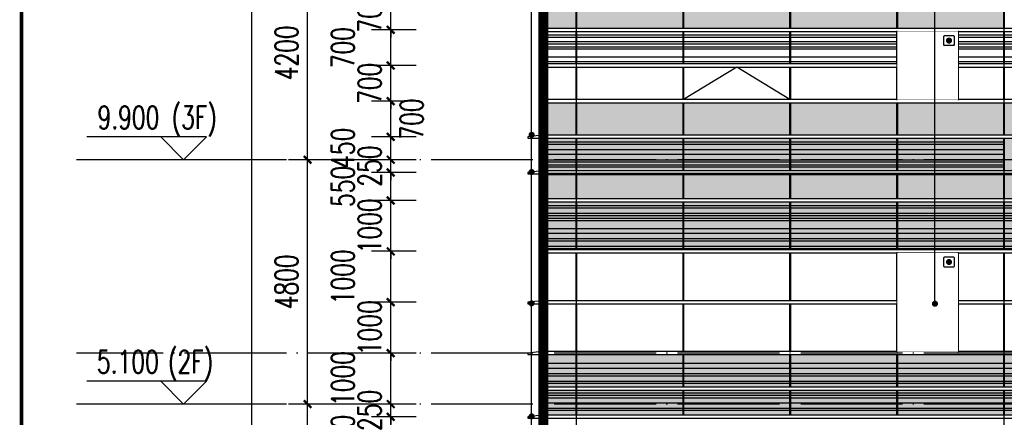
# Model space of a CAD drawing. Header units: millimetres. Extents: x 708158 to 1984082, y -168213 to -53.
# Tile 67 of 220: x 838020 to 857358, y -81118 to -73306. Entities that reach past the tile are written whole.
import ezdxf

# ---------------------------------------------------------------- set-up
doc = ezdxf.new("R2010")
doc.units = ezdxf.units.MM
doc.header["$LTSCALE"] = 1000
doc.set_wipeout_variables(frame=1)
doc.linetypes.add('DOTE', pattern=[2.42, 2, -0.2, 0.02, -0.2])
doc.layers.get('0').update_dxf_attribs({"color": 8})
for name, color, linetype in [('A-AXIS', 1, 'DOTE'), ('A-看线', 63, 'Continuous'), ('DIM_ELEV', 3, 'Continuous'), ('DIM_LEAD', 3, 'Continuous'), ('DOTE', 1, 'DOTE'), ('PUB_DIM', 3, 'Continuous'), ('PUB_TEXT', 7, 'Continuous'), ('WINDOW', 4, 'Continuous'), ('立面加粗', 5, 'Continuous'), ('立面填充线2 穿孔板', 105, 'Continuous'), ('立面窗户线', 21, 'Continuous')]:
    doc.layers.add(name, color=color, linetype=linetype)
doc.layers.add('E-百叶', color=8, linetype='Continuous', lineweight=35)
doc.layers.add('图框', color=4, linetype='Continuous', lineweight=35)
doc.styles.add('_TCH_DIM', font='SIMPLEX', dxfattribs={"bigfont": 'GBCBIG'})
doc.styles.add('_TCH_DIM_T3', font='SIMPLEX', dxfattribs={"width": 0.705882, "bigfont": 'GBCBIG'})
doc.dimstyles.new('_TCH_ARCH&&150', dxfattribs={"dimtxt": 446.25, "dimasz": 150, "dimexe": 375, "dimexo": 450, "dimgap": 189.375, "dimtad": 1, "dimdec": 0, "dimzin": 0, "dimdsep": 46, "dimtxsty": '_TCH_DIM_T3', "dimblk": 'ARCHTICK', "dimcen": 0.09, "dimclrt": 7, "dimazin": 2, "dimtfac": 1, "dimtdec": 0, "dimtix": 1, "dimtmove": 2, "dimatfit": 3, "dimfxl": 1, "dimtolj": 1, "dimtzin": 0, "dimarcsym": 0})

# ---------------------------------------------------------------- blocks, each defined once
blk = doc.blocks.new('A$C24AE1B25')
at = {"layer": '立面窗户线'}
blk.add_lwpolyline([(46850, 30), (0, 30), (-30, 30), (-300, 0), (-300, -30), (0, -30), (46850, -30)], dxfattribs=at)
blk = doc.blocks.new('A$C16C20297')
at = {"layer": 'A-看线'}
for points in [[(10, -170), (650, -170), (650, -270), (10, -270)], [(10, -370), (650, -370), (650, -420), (10, -420)], [(10, -520), (650, -520), (650, -570), (10, -570)], [(10, -750), (650, -750), (650, -800), (10, -800)], [(10, -850), (650, -850), (650, -950), (10, -950)], [(10, -1050), (650, -1050), (650, -1100), (10, -1100)]]:
    blk.add_lwpolyline(points, close=True, dxfattribs=at)
at = {"layer": 'WINDOW'}
for points in [[(0, 0), (10, 0), (10, -640), (0, -640)], [(650, 0), (660, 0), (660, -640), (650, -640)], [(0, -700), (10, -700), (10, -1190), (0, -1190)], [(650, -700), (660, -700), (660, -1190), (650, -1190)]]:
    blk.add_lwpolyline(points, close=True, dxfattribs=at)
blk = doc.blocks.new('A$C079B5708')
at = {"layer": 'A-看线'}
for points in [[(0, -170), (2090, -170), (2090, -270), (0, -270)], [(2100, -170), (4190, -170), (4190, -270), (2100, -270)], [(4200, -170), (6290, -170), (6290, -270), (4200, -270)], [(6300, -170), (8390, -170), (8390, -270), (6300, -270)], [(0, -370), (2090, -370), (2090, -420), (0, -420)], [(2100, -370), (4190, -370), (4190, -420), (2100, -420)], [(4200, -370), (6290, -370), (6290, -420), (4200, -420)], [(6300, -370), (8390, -370), (8390, -420), (6300, -420)], [(0, -520), (2090, -520), (2090, -570), (0, -570)], [(2100, -520), (4190, -520), (4190, -570), (2100, -570)], [(4200, -520), (6290, -520), (6290, -570), (4200, -570)], [(6300, -520), (8390, -520), (8390, -570), (6300, -570)], [(0, -750), (2090, -750), (2090, -800), (0, -800)], [(2100, -750), (4190, -750), (4190, -800), (2100, -800)], [(4200, -750), (6290, -750), (6290, -800), (4200, -800)], [(6300, -750), (8390, -750), (8390, -800), (6300, -800)], [(0, -850), (2090, -850), (2090, -950), (0, -950)], [(2100, -850), (4190, -850), (4190, -950), (2100, -950)], [(4200, -850), (6290, -850), (6290, -950), (4200, -950)], [(6300, -850), (8390, -850), (8390, -950), (6300, -950)], [(0, -1050), (2090, -1050), (2090, -1100), (0, -1100)], [(2100, -1050), (4190, -1050), (4190, -1100), (2100, -1100)], [(4200, -1050), (6290, -1050), (6290, -1100), (4200, -1100)], [(6300, -1050), (8390, -1050), (8390, -1100), (6300, -1100)]]:
    blk.add_lwpolyline(points, close=True, dxfattribs=at)
at = {"layer": 'WINDOW'}
for points in [[(2090, 0), (2100, 0), (2100, -640), (2090, -640)], [(4190, 0), (4200, 0), (4200, -640), (4190, -640)], [(6290, 0), (6300, 0), (6300, -640), (6290, -640)], [(8390, 0), (8400, 0), (8400, -640), (8390, -640)], [(2090, -700), (2100, -700), (2100, -1190), (2090, -1190)], [(4190, -700), (4200, -700), (4200, -1190), (4190, -1190)], [(6290, -700), (6300, -700), (6300, -1190), (6290, -1190)], [(8390, -700), (8400, -700), (8400, -1190), (8390, -1190)]]:
    blk.add_lwpolyline(points, close=True, dxfattribs=at)
blk = doc.blocks.new('A$C05264923')
at = {"layer": '立面窗户线'}
blk.add_lwpolyline([(46850, 30), (0, 30), (-90, 30), (-90, -30), (0, -30), (46850, -30)], dxfattribs=at)
blk = doc.blocks.new('A$C570A7CAF')
at = {"layer": 'A-看线'}
for points in [[(10, -70), (650, -70), (650, -120), (10, -120)], [(10, -220), (650, -220), (650, -270), (10, -270)], [(10, -320), (650, -320), (650, -370), (10, -370)], [(10, -520), (650, -520), (650, -620), (10, -620)], [(10, -720), (650, -720), (650, -770), (10, -770)], [(10, -870), (650, -870), (650, -920), (10, -920)]]:
    blk.add_lwpolyline(points, close=True, dxfattribs=at)
at = {"layer": 'WINDOW'}
for points in [[(0, 0), (10, 0), (10, -940), (0, -940)], [(650, 0), (660, 0), (660, -940), (650, -940)]]:
    blk.add_lwpolyline(points, close=True, dxfattribs=at)
blk = doc.blocks.new('A$C48FF79B3')
at = {"layer": 'A-看线'}
for points in [[(0, -70), (2090, -70), (2090, -120), (0, -120)], [(2100, -70), (4190, -70), (4190, -120), (2100, -120)], [(4200, -70), (6290, -70), (6290, -120), (4200, -120)], [(6300, -70), (8390, -70), (8390, -120), (6300, -120)], [(0, -220), (2090, -220), (2090, -270), (0, -270)], [(0, -320), (2090, -320), (2090, -370), (0, -370)], [(2100, -220), (4190, -220), (4190, -270), (2100, -270)], [(2100, -320), (4190, -320), (4190, -370), (2100, -370)], [(4200, -220), (6290, -220), (6290, -270), (4200, -270)], [(4200, -320), (6290, -320), (6290, -370), (4200, -370)], [(6300, -220), (8390, -220), (8390, -270), (6300, -270)], [(6300, -320), (8390, -320), (8390, -370), (6300, -370)], [(0, -520), (2090, -520), (2090, -620), (0, -620)], [(2100, -520), (4190, -520), (4190, -620), (2100, -620)], [(4200, -520), (6290, -520), (6290, -620), (4200, -620)], [(6300, -520), (8390, -520), (8390, -620), (6300, -620)], [(0, -720), (2090, -720), (2090, -770), (0, -770)], [(2100, -720), (4190, -720), (4190, -770), (2100, -770)], [(4200, -720), (6290, -720), (6290, -770), (4200, -770)], [(6300, -720), (8390, -720), (8390, -770), (6300, -770)], [(0, -870), (2090, -870), (2090, -920), (0, -920)], [(2100, -870), (4190, -870), (4190, -920), (2100, -920)], [(4200, -870), (6290, -870), (6290, -920), (4200, -920)], [(6300, -870), (8390, -870), (8390, -920), (6300, -920)]]:
    blk.add_lwpolyline(points, close=True, dxfattribs=at)
at = {"layer": 'WINDOW'}
for points in [[(2090, 0), (2100, 0), (2100, -940), (2090, -940)], [(4190, 0), (4200, 0), (4200, -940), (4190, -940)], [(6290, 0), (6300, 0), (6300, -940), (6290, -940)], [(8390, 0), (8400, 0), (8400, -940), (8390, -940)]]:
    blk.add_lwpolyline(points, close=True, dxfattribs=at)
blk = doc.blocks.new('A$C1E11455A')
at = {"layer": 'A-看线'}
for points in [[(5, -70), (645, -70), (645, -120), (5, -120)], [(5, -220), (645, -220), (645, -320), (5, -320)], [(5, -420), (645, -420), (645, -470), (5, -470)], [(5, -520), (645, -520), (645, -570), (5, -570)]]:
    blk.add_lwpolyline(points, close=True, dxfattribs=at)
at = {"layer": 'WINDOW'}
for points in [[(-5, 0), (5, 0), (5, -640), (-5, -640)], [(645, 0), (655, 0), (655, -640), (645, -640)]]:
    blk.add_lwpolyline(points, close=True, dxfattribs=at)
blk = doc.blocks.new('A$C0C685A8F')
at = {"layer": 'A-看线'}
for points in [[(0, -70), (2090, -70), (2090, -120), (0, -120)], [(2100, -70), (4190, -70), (4190, -120), (2100, -120)], [(4200, -70), (6290, -70), (6290, -120), (4200, -120)], [(6300, -70), (8390, -70), (8390, -120), (6300, -120)], [(0, -220), (2090, -220), (2090, -320), (0, -320)], [(2100, -220), (4190, -220), (4190, -320), (2100, -320)], [(4200, -220), (6290, -220), (6290, -320), (4200, -320)], [(6300, -220), (8390, -220), (8390, -320), (6300, -320)], [(0, -420), (2090, -420), (2090, -470), (0, -470)], [(0, -520), (2090, -520), (2090, -570), (0, -570)], [(2100, -420), (4190, -420), (4190, -470), (2100, -470)], [(2100, -520), (4190, -520), (4190, -570), (2100, -570)], [(4200, -420), (6290, -420), (6290, -470), (4200, -470)], [(4200, -520), (6290, -520), (6290, -570), (4200, -570)], [(6300, -420), (8390, -420), (8390, -470), (6300, -470)], [(6300, -520), (8390, -520), (8390, -570), (6300, -570)]]:
    blk.add_lwpolyline(points, close=True, dxfattribs=at)
at = {"layer": 'WINDOW'}
for points in [[(2090, 0), (2100, 0), (2100, -640), (2090, -640)], [(4190, 0), (4200, 0), (4200, -640), (4190, -640)], [(6290, 0), (6300, 0), (6300, -640), (6290, -640)], [(8390, 0), (8400, 0), (8400, -640), (8390, -640)]]:
    blk.add_lwpolyline(points, close=True, dxfattribs=at)
blk = doc.blocks.new('A$C3C50578F')
at = {"layer": 'WINDOW'}
for points in [[(0, 0), (10, 0), (10, -490), (0, -490)], [(650, 0), (660, 0), (660, -490), (650, -490)], [(0, -1550), (10, -1550), (10, -2490), (0, -2490)], [(650, -1550), (660, -1550), (660, -2490), (650, -2490)], [(0, -2550), (10, -2550), (10, -3490), (0, -3490)], [(650, -2550), (660, -2550), (660, -3490), (650, -3490)]]:
    blk.add_lwpolyline(points, close=True, dxfattribs=at)
blk = doc.blocks.new('A$C646C2EE2')
at = {"layer": 'A-看线'}
for points in [[(0, -70), (2090, -70), (2090, -120), (0, -120)], [(2100, -70), (4190, -70), (4190, -120), (2100, -120)], [(4200, -70), (6290, -70), (6290, -120), (4200, -120)], [(6300, -70), (8390, -70), (8390, -120), (6300, -120)], [(0, -200), (2090, -200), (2090, -250), (0, -250)], [(0, -300), (2090, -300), (2090, -350), (0, -350)], [(2100, -200), (4190, -200), (4190, -250), (2100, -250)], [(2100, -300), (4190, -300), (4190, -350), (2100, -350)], [(4200, -200), (6290, -200), (6290, -250), (4200, -250)], [(4200, -300), (6290, -300), (6290, -350), (4200, -350)], [(6300, -200), (8390, -200), (8390, -250), (6300, -250)], [(6300, -300), (8390, -300), (8390, -350), (6300, -350)], [(0, -500), (2090, -500), (2090, -600), (0, -600)], [(2100, -500), (4190, -500), (4190, -600), (2100, -600)], [(4200, -500), (6290, -500), (6290, -600), (4200, -600)], [(6300, -500), (8390, -500), (8390, -600), (6300, -600)]]:
    blk.add_lwpolyline(points, close=True, dxfattribs=at)
at = {"layer": 'WINDOW'}
for points in [[(2090, 0), (2100, 0), (2100, -640), (2090, -640)], [(4190, 0), (4200, 0), (4200, -640), (4190, -640)], [(6290, 0), (6300, 0), (6300, -640), (6290, -640)], [(8390, 0), (8400, 0), (8400, -640), (8390, -640)]]:
    blk.add_lwpolyline(points, close=True, dxfattribs=at)
blk = doc.blocks.new('A$C4AFF7EBF')
at = {"layer": 'A-看线'}
for points in [[(5, -70), (645, -70), (645, -120), (5, -120)], [(5, -200), (645, -200), (645, -250), (5, -250)], [(5, -300), (645, -300), (645, -350), (5, -350)], [(5, -500), (645, -500), (645, -600), (5, -600)]]:
    blk.add_lwpolyline(points, close=True, dxfattribs=at)
at = {"layer": 'WINDOW'}
for points in [[(-5, 0), (5, 0), (5, -640), (-5, -640)], [(645, 0), (655, 0), (655, -640), (645, -640)]]:
    blk.add_lwpolyline(points, close=True, dxfattribs=at)
blk = doc.blocks.new('A$C59A864C1')
at = {"layer": 'WINDOW'}
for points in [[(2090, 0), (2100, 0), (2100, -640), (2090, -640)], [(4190, 0), (4200, 0), (4200, -640), (4190, -640)], [(6290, 0), (6300, 0), (6300, -640), (6290, -640)], [(8390, 0), (8400, 0), (8400, -640), (8390, -640)], [(2090, -1400), (2100, -1400), (2100, -2040), (2090, -2040)], [(4190, -1400), (4200, -1400), (4200, -2040), (4190, -2040)], [(6290, -1400), (6300, -1400), (6300, -2040), (6290, -2040)], [(8390, -1400), (8400, -1400), (8400, -2040), (8390, -2040)], [(2090, -2100), (2100, -2100), (2100, -2740), (2090, -2740)], [(4190, -2100), (4200, -2100), (4200, -2740), (4190, -2740)], [(6290, -2100), (6300, -2100), (6300, -2740), (6290, -2740)], [(8390, -2100), (8400, -2100), (8400, -2740), (8390, -2740)]]:
    blk.add_lwpolyline(points, close=True, dxfattribs=at)
blk.add_lwpolyline([(4190, -2040), (3145, -1400), (2100, -2040)], dxfattribs=at)
blk = doc.blocks.new('A$C4BD9167B')
at = {"layer": 'WINDOW'}
for points in [[(-5, 0), (5, 0), (5, -640), (-5, -640)], [(645, 0), (655, 0), (655, -640), (645, -640)], [(-5, -1400), (5, -1400), (5, -2040), (-5, -2040)], [(645, -1400), (655, -1400), (655, -2040), (645, -2040)], [(-5, -2100), (5, -2100), (5, -2740), (-5, -2740)], [(645, -2100), (655, -2100), (655, -2740), (645, -2740)]]:
    blk.add_lwpolyline(points, close=True, dxfattribs=at)
blk = doc.blocks.new('A$C3ddea0d8')
at = {"layer": 'DIM_LEAD', "color": 1}
blk.add_lwpolyline([(-80, 100), (80, 100, -0.414214), (100, 80), (100, -80, -0.414214), (80, -100), (-80, -100, -0.414214), (-100, -80), (-100, 80, -0.414214)], format="xyb", close=True, dxfattribs=at)
at = {"layer": 'DIM_LEAD', "color": 1, "const_width": 60}
blk.add_lwpolyline([(0, -30, 1), (0, 30, 1)], format="xyb", close=True, dxfattribs=at)
blk = doc.blocks.new('A$C742050ed')
at = {"layer": 'WINDOW'}
for points in [[(10, 0), (0, 0), (0, -1940), (10, -1940)], [(1210, 0), (1200, 0), (1200, -1940), (1210, -1940)]]:
    blk.add_lwpolyline(points, close=True, dxfattribs=at)
blk.add_wipeout([(10, 0), (1200, 0), (1200, -1940), (10, -1940)]).dxf.layer = 'WINDOW'
blk.add_blockref('A$C3ddea0d8', (1024, -180))
blk = doc.blocks.new('A$C68c6f59b')
at = {"layer": 'WINDOW'}
for points in [[(10, -700), (0, -700), (0, -2040), (10, -2040)], [(1210, -700), (1200, -700), (1200, -2040), (1210, -2040)]]:
    blk.add_lwpolyline(points, close=True, dxfattribs=at)
blk.add_wipeout([(10, -700), (1200, -700), (1200, -2040), (10, -2040)]).dxf.layer = 'WINDOW'
blk.add_blockref('A$C3ddea0d8', (1024, -880))
blk = doc.blocks.new('A$C1b228231')
at = {"layer": 'E-百叶'}
for name, p in [('A$C68c6f59b', (0, -29400)), ('A$C742050ed', (0, -34450))]:
    blk.add_blockref(name, p, dxfattribs=at)
blk = doc.blocks.new('A$C998f5811')
at = {"layer": '图框', "color": 4, "const_width": 74.2}
blk.add_lwpolyline([(-122400, 1500), (-1500, 1500), (-1500, 87600), (-122400, 87600)], close=True, dxfattribs=at)
blk = doc.blocks.new('_ArchTick')
at = {"color": 0, "linetype": 'ByBlock', "const_width": 0.3}
blk.add_lwpolyline([(-0.5, -0.5), (0.5, 0.5)], dxfattribs=at)
blk = doc.blocks.new('*D648')
at = {"layer": 'Defpoints', "color": 0, "transparency": 16777216}
for p in [(845307, -81107), (846255, -81107), (846255, -82107)]:
    blk.add_point(p, dxfattribs=at)
at = {"layer": 'PUB_DIM', "color": 0, "lineweight": -2, "transparency": 16777216}
for p, q in [((845805, -81107), (844932, -81107)), ((845307, -82107), (845307, -81107)), ((845805, -82107), (844932, -82107))]:
    blk.add_line(p, q, dxfattribs=at)
at = {"layer": 'PUB_DIM', "color": 0, "lineweight": -2, "transparency": 16777216, "xscale": 150, "yscale": 150, "zscale": 150}
for p, rotation in [((845307, -81107), 90), ((845307, -82107), 270)]:
    blk.add_blockref('_ArchTick', p, dxfattribs=dict(at, rotation=rotation))
at = {"layer": 'PUB_DIM', "color": 7, "transparency": 16777216, "insert": (844369, -81607), "char_height": 446.2, "attachment_point": 5, "rotation": 90, "style": '_TCH_DIM_T3'}
blk.add_mtext('\\A1;1000', dxfattribs=at)
blk = doc.blocks.new('*D649')
at = {"layer": 'Defpoints', "color": 0, "transparency": 16777216}
for p in [(845307, -80857), (846255, -80857), (846255, -81107)]:
    blk.add_point(p, dxfattribs=at)
at = {"layer": 'PUB_DIM', "color": 0, "lineweight": -2, "transparency": 16777216}
for p, q in [((845307, -80857), (845307, -80707)), ((845805, -80857), (844932, -80857)), ((845307, -81107), (845307, -80857)), ((845805, -81107), (844932, -81107)), ((845307, -81107), (845307, -81257))]:
    blk.add_line(p, q, dxfattribs=at)
at = {"layer": 'PUB_DIM', "color": 0, "lineweight": -2, "transparency": 16777216, "xscale": 150, "yscale": 150, "zscale": 150}
for p, rotation in [((845307, -80857), 270), ((845307, -81107), 90)]:
    blk.add_blockref('_ArchTick', p, dxfattribs=dict(at, rotation=rotation))
at = {"layer": 'PUB_DIM', "color": 7, "transparency": 16777216, "insert": (844894, -80982), "char_height": 446.2, "attachment_point": 5, "rotation": 90, "style": '_TCH_DIM_T3'}
blk.add_mtext('\\A1;250', dxfattribs=at)
blk = doc.blocks.new('*D650')
at = {"layer": 'Defpoints', "color": 0, "transparency": 16777216}
for p in [(845307, -79857), (846255, -79857), (846255, -80857)]:
    blk.add_point(p, dxfattribs=at)
at = {"layer": 'PUB_DIM', "color": 0, "lineweight": -2, "transparency": 16777216}
for p, q in [((845805, -79857), (844932, -79857)), ((845307, -80857), (845307, -79857)), ((845805, -80857), (844932, -80857))]:
    blk.add_line(p, q, dxfattribs=at)
at = {"layer": 'PUB_DIM', "color": 0, "lineweight": -2, "transparency": 16777216, "xscale": 150, "yscale": 150, "zscale": 150}
for p, rotation in [((845307, -79857), 90), ((845307, -80857), 270)]:
    blk.add_blockref('_ArchTick', p, dxfattribs=dict(at, rotation=rotation))
at = {"layer": 'PUB_DIM', "color": 7, "transparency": 16777216, "insert": (844369, -80357), "char_height": 446.2, "attachment_point": 5, "rotation": 90, "style": '_TCH_DIM_T3'}
blk.add_mtext('\\A1;1000', dxfattribs=at)
blk = doc.blocks.new('*D651')
at = {"layer": 'Defpoints', "color": 0, "transparency": 16777216}
for p in [(845307, -78857), (846255, -78857), (846255, -79857)]:
    blk.add_point(p, dxfattribs=at)
at = {"layer": 'PUB_DIM', "color": 0, "lineweight": -2, "transparency": 16777216}
for p, q in [((845805, -78857), (844932, -78857)), ((845307, -78857), (845307, -78707)), ((845307, -79857), (845307, -78857)), ((845805, -79857), (844932, -79857)), ((845307, -79857), (845307, -80007))]:
    blk.add_line(p, q, dxfattribs=at)
at = {"layer": 'PUB_DIM', "color": 0, "lineweight": -2, "transparency": 16777216, "xscale": 150, "yscale": 150, "zscale": 150}
for p, rotation in [((845307, -78857), 270), ((845307, -79857), 90)]:
    blk.add_blockref('_ArchTick', p, dxfattribs=dict(at, rotation=rotation))
at = {"layer": 'PUB_DIM', "color": 7, "transparency": 16777216, "insert": (844894, -79357), "char_height": 446.2, "attachment_point": 5, "rotation": 90, "style": '_TCH_DIM_T3'}
blk.add_mtext('\\A1;1000', dxfattribs=at)
blk = doc.blocks.new('*D652')
at = {"layer": 'Defpoints', "color": 0, "transparency": 16777216}
for p in [(845307, -77857), (846255, -77857), (846255, -78857)]:
    blk.add_point(p, dxfattribs=at)
at = {"layer": 'PUB_DIM', "color": 0, "lineweight": -2, "transparency": 16777216}
for p, q in [((845805, -77857), (844932, -77857)), ((845307, -78857), (845307, -77857)), ((845805, -78857), (844932, -78857))]:
    blk.add_line(p, q, dxfattribs=at)
at = {"layer": 'PUB_DIM', "color": 0, "lineweight": -2, "transparency": 16777216, "xscale": 150, "yscale": 150, "zscale": 150}
for p, rotation in [((845307, -77857), 90), ((845307, -78857), 270)]:
    blk.add_blockref('_ArchTick', p, dxfattribs=dict(at, rotation=rotation))
at = {"layer": 'PUB_DIM', "color": 7, "transparency": 16777216, "insert": (844369, -78357), "char_height": 446.2, "attachment_point": 5, "rotation": 90, "style": '_TCH_DIM_T3'}
blk.add_mtext('\\A1;1000', dxfattribs=at)
blk = doc.blocks.new('*D653')
at = {"layer": 'Defpoints', "color": 0, "transparency": 16777216}
for p in [(845307, -76857), (846255, -76857), (846255, -77857)]:
    blk.add_point(p, dxfattribs=at)
at = {"layer": 'PUB_DIM', "color": 0, "lineweight": -2, "transparency": 16777216}
for p, q in [((845307, -76857), (845307, -76707)), ((845805, -76857), (844932, -76857)), ((845307, -77857), (845307, -76857)), ((845805, -77857), (844932, -77857)), ((845307, -77857), (845307, -78007))]:
    blk.add_line(p, q, dxfattribs=at)
at = {"layer": 'PUB_DIM', "color": 0, "lineweight": -2, "transparency": 16777216, "xscale": 150, "yscale": 150, "zscale": 150}
for p, rotation in [((845307, -76857), 270), ((845307, -77857), 90)]:
    blk.add_blockref('_ArchTick', p, dxfattribs=dict(at, rotation=rotation))
at = {"layer": 'PUB_DIM', "color": 7, "transparency": 16777216, "insert": (844894, -77357), "char_height": 446.2, "attachment_point": 5, "rotation": 90, "style": '_TCH_DIM_T3'}
blk.add_mtext('\\A1;1000', dxfattribs=at)
blk = doc.blocks.new('*D654')
at = {"layer": 'Defpoints', "color": 0, "transparency": 16777216}
for p in [(845307, -76307), (846255, -76307), (846255, -76857)]:
    blk.add_point(p, dxfattribs=at)
at = {"layer": 'PUB_DIM', "color": 0, "lineweight": -2, "transparency": 16777216}
for p, q in [((845805, -76307), (844932, -76307)), ((845307, -76857), (845307, -76307)), ((845805, -76857), (844932, -76857))]:
    blk.add_line(p, q, dxfattribs=at)
at = {"layer": 'PUB_DIM', "color": 0, "lineweight": -2, "transparency": 16777216, "xscale": 150, "yscale": 150, "zscale": 150}
for p, rotation in [((845307, -76307), 90), ((845307, -76857), 270)]:
    blk.add_blockref('_ArchTick', p, dxfattribs=dict(at, rotation=rotation))
at = {"layer": 'PUB_DIM', "color": 7, "transparency": 16777216, "insert": (844369, -76582), "char_height": 446.2, "attachment_point": 5, "rotation": 90, "style": '_TCH_DIM_T3'}
blk.add_mtext('\\A1;550', dxfattribs=at)
blk = doc.blocks.new('*D655')
at = {"layer": 'Defpoints', "color": 0, "transparency": 16777216}
for p in [(845307, -76057), (846255, -76057), (846255, -76307)]:
    blk.add_point(p, dxfattribs=at)
at = {"layer": 'PUB_DIM', "color": 0, "lineweight": -2, "transparency": 16777216}
for p, q in [((845307, -76057), (845307, -75907)), ((845805, -76057), (844932, -76057)), ((845307, -76307), (845307, -76057)), ((845805, -76307), (844932, -76307)), ((845307, -76307), (845307, -76457))]:
    blk.add_line(p, q, dxfattribs=at)
at = {"layer": 'PUB_DIM', "color": 0, "lineweight": -2, "transparency": 16777216, "xscale": 150, "yscale": 150, "zscale": 150}
for p, rotation in [((845307, -76057), 270), ((845307, -76307), 90)]:
    blk.add_blockref('_ArchTick', p, dxfattribs=dict(at, rotation=rotation))
at = {"layer": 'PUB_DIM', "color": 7, "transparency": 16777216, "insert": (844894, -76182), "char_height": 446.2, "attachment_point": 5, "rotation": 90, "style": '_TCH_DIM_T3'}
blk.add_mtext('\\A1;250', dxfattribs=at)
blk = doc.blocks.new('*D656')
at = {"layer": 'Defpoints', "color": 0, "transparency": 16777216}
for p in [(845307, -75607), (846255, -75607), (846255, -76057)]:
    blk.add_point(p, dxfattribs=at)
at = {"layer": 'PUB_DIM', "color": 0, "lineweight": -2, "transparency": 16777216}
for p, q in [((845805, -75607), (844932, -75607)), ((845307, -76057), (845307, -75607)), ((845805, -76057), (844932, -76057))]:
    blk.add_line(p, q, dxfattribs=at)
at = {"layer": 'PUB_DIM', "color": 0, "lineweight": -2, "transparency": 16777216, "xscale": 150, "yscale": 150, "zscale": 150}
for p, rotation in [((845307, -75607), 90), ((845307, -76057), 270)]:
    blk.add_blockref('_ArchTick', p, dxfattribs=dict(at, rotation=rotation))
at = {"layer": 'PUB_DIM', "color": 7, "transparency": 16777216, "insert": (844369, -75832), "char_height": 446.2, "attachment_point": 5, "rotation": 90, "style": '_TCH_DIM_T3'}
blk.add_mtext('\\A1;450', dxfattribs=at)
blk = doc.blocks.new('*D657')
at = {"layer": 'Defpoints', "color": 0, "transparency": 16777216}
for p in [(845307, -74907), (846255, -74907), (846255, -75607)]:
    blk.add_point(p, dxfattribs=at)
at = {"layer": 'PUB_DIM', "color": 0, "lineweight": -2, "transparency": 16777216}
for p, q in [((845805, -74907), (844932, -74907)), ((845307, -75607), (845307, -74907)), ((845805, -75607), (844932, -75607))]:
    blk.add_line(p, q, dxfattribs=at)
at = {"layer": 'PUB_DIM', "color": 0, "lineweight": -2, "transparency": 16777216, "xscale": 150, "yscale": 150, "zscale": 150}
for p, rotation in [((845307, -74907), 90), ((845307, -75607), 270)]:
    blk.add_blockref('_ArchTick', p, dxfattribs=dict(at, rotation=rotation))
at = {"layer": 'PUB_DIM', "color": 7, "transparency": 16777216, "insert": (845719, -75257), "char_height": 446.2, "attachment_point": 5, "rotation": 90, "style": '_TCH_DIM_T3'}
blk.add_mtext('\\A1;700', dxfattribs=at)
blk = doc.blocks.new('*D658')
at = {"layer": 'Defpoints', "color": 0, "transparency": 16777216}
for p in [(845307, -74207), (846255, -74207), (846255, -74907)]:
    blk.add_point(p, dxfattribs=at)
at = {"layer": 'PUB_DIM', "color": 0, "lineweight": -2, "transparency": 16777216}
for p, q in [((845307, -74207), (845307, -74057)), ((845805, -74207), (844932, -74207)), ((845307, -74907), (845307, -74207)), ((845805, -74907), (844932, -74907)), ((845307, -74907), (845307, -75057))]:
    blk.add_line(p, q, dxfattribs=at)
at = {"layer": 'PUB_DIM', "color": 0, "lineweight": -2, "transparency": 16777216, "xscale": 150, "yscale": 150, "zscale": 150}
for p, rotation in [((845307, -74207), 270), ((845307, -74907), 90)]:
    blk.add_blockref('_ArchTick', p, dxfattribs=dict(at, rotation=rotation))
at = {"layer": 'PUB_DIM', "color": 7, "transparency": 16777216, "insert": (844894, -74557), "char_height": 446.2, "attachment_point": 5, "rotation": 90, "style": '_TCH_DIM_T3'}
blk.add_mtext('\\A1;700', dxfattribs=at)
blk = doc.blocks.new('*D659')
at = {"layer": 'Defpoints', "color": 0, "transparency": 16777216}
for p in [(845307, -73507), (846255, -73507), (846255, -74207)]:
    blk.add_point(p, dxfattribs=at)
at = {"layer": 'PUB_DIM', "color": 0, "lineweight": -2, "transparency": 16777216}
for p, q in [((845805, -73507), (844932, -73507)), ((845307, -74207), (845307, -73507)), ((845805, -74207), (844932, -74207))]:
    blk.add_line(p, q, dxfattribs=at)
at = {"layer": 'PUB_DIM', "color": 0, "lineweight": -2, "transparency": 16777216, "xscale": 150, "yscale": 150, "zscale": 150}
for p, rotation in [((845307, -73507), 90), ((845307, -74207), 270)]:
    blk.add_blockref('_ArchTick', p, dxfattribs=dict(at, rotation=rotation))
at = {"layer": 'PUB_DIM', "color": 7, "transparency": 16777216, "insert": (844369, -73857), "char_height": 446.2, "attachment_point": 5, "rotation": 90, "style": '_TCH_DIM_T3'}
blk.add_mtext('\\A1;700', dxfattribs=at)
blk = doc.blocks.new('*D660')
at = {"layer": 'Defpoints', "color": 0, "transparency": 16777216}
for p in [(845307, -72807), (846255, -72807), (846255, -73507)]:
    blk.add_point(p, dxfattribs=at)
at = {"layer": 'PUB_DIM', "color": 0, "lineweight": -2, "transparency": 16777216}
for p, q in [((845307, -72807), (845307, -72657)), ((845805, -72807), (844932, -72807)), ((845307, -73507), (845307, -72807)), ((845805, -73507), (844932, -73507)), ((845307, -73507), (845307, -73657))]:
    blk.add_line(p, q, dxfattribs=at)
at = {"layer": 'PUB_DIM', "color": 0, "lineweight": -2, "transparency": 16777216, "xscale": 150, "yscale": 150, "zscale": 150}
for p, rotation in [((845307, -72807), 270), ((845307, -73507), 90)]:
    blk.add_blockref('_ArchTick', p, dxfattribs=dict(at, rotation=rotation))
at = {"layer": 'PUB_DIM', "color": 7, "transparency": 16777216, "insert": (844894, -73157), "char_height": 446.2, "attachment_point": 5, "rotation": 90, "style": '_TCH_DIM_T3'}
blk.add_mtext('\\A1;700', dxfattribs=at)
blk = doc.blocks.new('*D719')
at = {"layer": 'Defpoints', "color": 0, "transparency": 16777216}
for p in [(842578, -37657), (845052, -37657), (845052, -85957)]:
    blk.add_point(p, dxfattribs=at)
at = {"layer": 'PUB_DIM', "color": 0, "lineweight": -2, "transparency": 16777216}
for p, q in [((844602, -37657), (842203, -37657)), ((842578, -85957), (842578, -37657)), ((844602, -85957), (842203, -85957))]:
    blk.add_line(p, q, dxfattribs=at)
at = {"layer": 'PUB_DIM', "color": 0, "lineweight": -2, "transparency": 16777216, "xscale": 150, "yscale": 150, "zscale": 150}
for p, rotation in [((842578, -37657), 90), ((842578, -85957), 270)]:
    blk.add_blockref('_ArchTick', p, dxfattribs=dict(at, rotation=rotation))
at = {"layer": 'PUB_DIM', "color": 7, "transparency": 16777216, "insert": (842166, -61807), "char_height": 446.2, "attachment_point": 5, "rotation": 90, "style": '_TCH_DIM_T3'}
blk.add_mtext('\\A1;48300', dxfattribs=at)
blk = doc.blocks.new('*D720')
at = {"layer": 'Defpoints', "color": 0, "transparency": 16777216}
for p in [(843675, -80857), (845052, -80857), (845052, -85957)]:
    blk.add_point(p, dxfattribs=at)
at = {"layer": 'PUB_DIM', "color": 0, "lineweight": -2, "transparency": 16777216}
for p, q in [((844602, -80857), (843300, -80857)), ((843675, -85957), (843675, -80857)), ((844602, -85957), (843300, -85957))]:
    blk.add_line(p, q, dxfattribs=at)
at = {"layer": 'PUB_DIM', "color": 0, "lineweight": -2, "transparency": 16777216, "xscale": 150, "yscale": 150, "zscale": 150}
for p, rotation in [((843675, -80857), 90), ((843675, -85957), 270)]:
    blk.add_blockref('_ArchTick', p, dxfattribs=dict(at, rotation=rotation))
at = {"layer": 'PUB_DIM', "color": 7, "transparency": 16777216, "insert": (843262, -83407), "char_height": 446.2, "attachment_point": 5, "rotation": 90, "style": '_TCH_DIM_T3'}
blk.add_mtext('\\A1;5100', dxfattribs=at)
blk = doc.blocks.new('*D721')
at = {"layer": 'Defpoints', "color": 0, "transparency": 16777216}
for p in [(843675, -76057), (845052, -76057), (845052, -80857)]:
    blk.add_point(p, dxfattribs=at)
at = {"layer": 'PUB_DIM', "color": 0, "lineweight": -2, "transparency": 16777216}
for p, q in [((844602, -76057), (843300, -76057)), ((843675, -80857), (843675, -76057)), ((844602, -80857), (843300, -80857))]:
    blk.add_line(p, q, dxfattribs=at)
at = {"layer": 'PUB_DIM', "color": 0, "lineweight": -2, "transparency": 16777216, "xscale": 150, "yscale": 150, "zscale": 150}
for p, rotation in [((843675, -76057), 90), ((843675, -80857), 270)]:
    blk.add_blockref('_ArchTick', p, dxfattribs=dict(at, rotation=rotation))
at = {"layer": 'PUB_DIM', "color": 7, "transparency": 16777216, "insert": (843262, -78457), "char_height": 446.2, "attachment_point": 5, "rotation": 90, "style": '_TCH_DIM_T3'}
blk.add_mtext('\\A1;4800', dxfattribs=at)
blk = doc.blocks.new('*D722')
at = {"layer": 'Defpoints', "color": 0, "transparency": 16777216}
for p in [(843675, -71857), (845052, -71857), (845052, -76057)]:
    blk.add_point(p, dxfattribs=at)
at = {"layer": 'PUB_DIM', "color": 0, "lineweight": -2, "transparency": 16777216}
for p, q in [((844602, -71857), (843300, -71857)), ((843675, -76057), (843675, -71857)), ((844602, -76057), (843300, -76057))]:
    blk.add_line(p, q, dxfattribs=at)
at = {"layer": 'PUB_DIM', "color": 0, "lineweight": -2, "transparency": 16777216, "xscale": 150, "yscale": 150, "zscale": 150}
for p, rotation in [((843675, -71857), 90), ((843675, -76057), 270)]:
    blk.add_blockref('_ArchTick', p, dxfattribs=dict(at, rotation=rotation))
at = {"layer": 'PUB_DIM', "color": 7, "transparency": 16777216, "insert": (843262, -73957), "char_height": 446.2, "attachment_point": 5, "rotation": 90, "style": '_TCH_DIM_T3'}
blk.add_mtext('\\A1;4200', dxfattribs=at)

msp = doc.modelspace()

# ---------------------------------------------------------------- hatches: boundary and pattern name
at = {"layer": '立面填充线2 穿孔板'}
for points in [[(848308, -72836.7), (857348, -72836.7), (857348, -73476.7), (848308, -73476.7)], [(848308, -74936.7), (895148, -74936.7), (895148, -75576.7), (848308, -75576.7)], [(848308, -75636.7), (895148, -75636.7), (895148, -76276.7), (848308, -76276.7)], [(848308, -76336.7), (895148, -76336.7), (895148, -76826.7), (848308, -76826.7)], [(848308, -76886.7), (895148, -76886.7), (895148, -77826.7), (848308, -77826.7)], [(848308, -79886.7), (895148, -79886.7), (895148, -80526.7), (848308, -80526.7)], [(848308, -80586.7), (895148, -80586.7), (895148, -81076.7), (848308, -81076.7)]]:
    msp.add_hatch(color=256, dxfattribs=at).paths.add_polyline_path(points)

# ---------------------------------------------------------------- linework, layer by layer
at = {"layer": 'A-AXIS'}
for p, q in [((949740, -76056.7), (839134.6, -76056.7)), ((949740, -80856.7), (839134.6, -80856.7))]:
    msp.add_line(p, q, dxfattribs=at)
at = {"layer": 'A-看线'}
for points in [[(848308, -72836.7), (857348, -72836.7), (857348, -73476.7), (848308, -73476.7)], [(848308, -73536.7), (895148, -73536.7), (895148, -74176.7), (848308, -74176.7)], [(848308, -74936.7), (895148, -74936.7), (895148, -75576.7), (848308, -75576.7)], [(848308, -75636.7), (895148, -75636.7), (895148, -76276.7), (848308, -76276.7)], [(848308, -76336.7), (895148, -76336.7), (895148, -76826.7), (848308, -76826.7)], [(848308, -76886.7), (895148, -76886.7), (895148, -77826.7), (848308, -77826.7)], [(848308, -79886.7), (895148, -79886.7), (895148, -80526.7), (848308, -80526.7)], [(848308, -80586.7), (895148, -80586.7), (895148, -81076.7), (848308, -81076.7)]]:
    msp.add_lwpolyline(points, close=True, dxfattribs=at)
at = {"layer": 'DIM_ELEV'}
for p, q in [((841689.4, -75606.7), (839341.9, -75606.7)), ((841239.4, -76056.7), (840789.4, -75606.7)), ((841239.4, -76056.7), (841689.4, -75606.7)), ((842289.4, -76056.7), (840789.4, -76056.7)), ((841689.4, -80406.7), (839341.9, -80406.7)), ((841239.4, -80856.7), (840789.4, -80406.7)), ((841239.4, -80856.7), (841689.4, -80406.7)), ((842289.4, -80856.7), (840789.4, -80856.7))]:
    msp.add_line(p, q, dxfattribs=at)
at = {"layer": 'DIM_LEAD'}
for p in [(848075, -85136.7), (848075, -75568.7), (848075, -76298.7), (848075, -78878.7), (848075, -81098.7), (848075, -82098.7), (848075, -84098.7), (848075, -85136.7), (848075, -85136.7), (848075, -85911.7)]:
    msp.add_line(p, (848075, -32009.6), dxfattribs=at)
at = {"layer": 'DIM_LEAD', "const_width": 60}
for points in [[(848075, -75598.7, 1), (848075, -75538.7, 1)], [(848075, -76328.7, 1), (848075, -76268.7, 1)], [(848075, -78908.7, 1), (848075, -78848.7, 1)], [(848075, -81128.7, 1), (848075, -81068.7, 1)]]:
    msp.add_lwpolyline(points, format="xyb", close=True, dxfattribs=at)
at = {"layer": 'DOTE'}
for p, q in [((848953, -87432.6), (848953, -34939.7)), ((848953, -87432.6), (848953, -34939.7)), ((857353, -87432.6), (857353, -34939.7))]:
    msp.add_line(p, q, dxfattribs=at)
at = {"layer": 'WINDOW'}
for points in [[(851048, -76336.7), (851058, -76336.7), (851058, -76826.7), (851048, -76826.7)], [(853148, -76336.7), (853158, -76336.7), (853158, -76826.7), (853148, -76826.7)], [(855248, -76336.7), (855258, -76336.7), (855258, -76826.7), (855248, -76826.7)], [(857348, -76336.7), (857358, -76336.7), (857358, -76826.7), (857348, -76826.7)], [(851048, -77886.7), (851058, -77886.7), (851058, -78826.7), (851048, -78826.7)], [(853148, -77886.7), (853158, -77886.7), (853158, -78826.7), (853148, -78826.7)], [(855248, -77886.7), (855258, -77886.7), (855258, -78826.7), (855248, -78826.7)], [(857348, -77886.7), (857358, -77886.7), (857358, -78826.7), (857348, -78826.7)], [(851048, -78886.7), (851058, -78886.7), (851058, -79826.7), (851048, -79826.7)], [(853148, -78886.7), (853158, -78886.7), (853158, -79826.7), (853148, -79826.7)], [(855248, -78886.7), (855258, -78886.7), (855258, -79826.7), (855248, -79826.7)], [(857348, -78886.7), (857358, -78886.7), (857358, -79826.7), (857348, -79826.7)], [(848948, -79886.7), (848958, -79886.7), (848958, -81076.7), (848948, -81076.7)]]:
    msp.add_lwpolyline(points, close=True, dxfattribs=at)
at = {"layer": '立面加粗'}
for points, const_width in [([(848304.9, -86029.2), (848308, -37629.2), (942003, -37484.2), (941999.9, -85884.2)], 200), ([(848302.3, -85956.7), (848302.3, -76336.7), (874152.3, -76336.7), (874152.3, -85956.7)], 50)]:
    msp.add_lwpolyline(points, close=True, dxfattribs=dict(at, const_width=const_width))

# ---------------------------------------------------------------- block references
at = {"layer": 'A-看线'}
msp.add_blockref('A$C3C50578F', (848298, -76336.7), dxfattribs=at)
at = {"layer": 'WINDOW'}
for name, p in [('A$C4BD9167B', (848303, -72836.7)), ('A$C59A864C1', (848958, -72836.7)), ('A$C05264923', (848303, -73506.7)), ('A$C4AFF7EBF', (848303, -73536.7)), ('A$C646C2EE2', (848958, -73536.7)), ('A$C646C2EE2', (857358, -73536.7)), ('A$C05264923', (848303, -74206.7)), ('A$C05264923', (848303, -74906.7)), ('A$C1E11455A', (848303, -75636.7)), ('A$C0C685A8F', (848958, -75636.7)), ('A$C05264923', (848303, -76856.7)), ('A$C570A7CAF', (848298, -76886.7)), ('A$C48FF79B3', (848958, -76886.7)), ('A$C48FF79B3', (857358, -76886.7)), ('A$C05264923', (848303, -77856.7)), ('A$C16C20297', (848298, -79886.7)), ('A$C079B5708', (848958, -79886.7)), ('A$C079B5708', (857358, -79886.7)), ('A$C05264923', (848303, -80556.7))]:
    msp.add_blockref(name, p, dxfattribs=at)
at = {"layer": '立面窗户线'}
for p in [(848303, -75606.7), (848303, -76306.7), (848303, -78856.7), (848303, -79856.7), (848303, -81106.7)]:
    msp.add_blockref('A$C24AE1B25', p, dxfattribs=at)

# ---------------------------------------------------------------- texts
at = {"layer": 'PUB_TEXT', "style": '_TCH_DIM', "width": 0.705882}
for s, p in [('9.900', (839548.9, -75449.2)), ('(3F)', (841003.9, -75449.2)), ('5.100', (839536.9, -80249.2)), ('(2F)', (840931.9, -80249.2))]:
    msp.add_text(s, height=446.25, dxfattribs=at).set_placement(p)

# ---------------------------------------------------------------- dimensions: what is measured, and where the dimension line sits
at = {"layer": 'PUB_DIM'}
for p1, p2, distance, picture, middle in [((845051.5, -85956.7), (845051.5, -37656.7), 2473.1, '*D719', (842165.9, -61806.7)), ((845051.5, -76056.7), (845051.5, -71856.7), 1376.7, '*D722', (843262.3, -73956.7)), ((846254.6, -73506.7), (846254.6, -72806.7), 947.8, '*D660', (844894.4, -73156.7)), ((846254.6, -74906.7), (846254.6, -74206.7), 947.8, '*D658', (844894.4, -74556.7)), ((846254.6, -76306.7), (846254.6, -76056.7), 947.8, '*D655', (844894.4, -76181.7)), ((845051.5, -80856.7), (845051.5, -76056.7), 1376.7, '*D721', (843262.3, -78456.7)), ((846254.6, -77856.7), (846254.6, -76856.7), 947.8, '*D653', (844894.4, -77356.7)), ((846254.6, -79856.7), (846254.6, -78856.7), 947.8, '*D651', (844894.4, -79356.7)), ((846254.6, -81106.7), (846254.6, -80856.7), 947.8, '*D649', (844894.4, -80981.7)), ((845051.5, -85956.7), (845051.5, -80856.7), 1376.7, '*D720', (843262.3, -83406.7))]:
    dim = msp.add_aligned_dim(p1=p1, p2=p2, distance=distance, dimstyle='_TCH_ARCH&&150', dxfattribs=at)
    dim.commit()
    dim.dimension.update_dxf_attribs({"geometry": picture, "text_midpoint": middle})
for base, p1, p2, picture, middle in [((845306.9, -73506.7), (846254.6, -74206.7), (846254.6, -73506.7), '*D659', (844369.4, -73856.7)), ((845306.9, -74906.7), (846254.6, -75606.7), (846254.6, -74906.7), '*D657', (845719.4, -75256.7)), ((845306.9, -75606.7), (846254.6, -76056.7), (846254.6, -75606.7), '*D656', (844369.4, -75831.7)), ((845306.9, -76306.7), (846254.6, -76856.7), (846254.6, -76306.7), '*D654', (844369.4, -76581.7)), ((845306.9, -77856.7), (846254.6, -78856.7), (846254.6, -77856.7), '*D652', (844369.4, -78356.7)), ((845306.9, -79856.7), (846254.6, -80856.7), (846254.6, -79856.7), '*D650', (844369.4, -80356.7)), ((845306.9, -81106.7), (846254.6, -82106.7), (846254.6, -81106.7), '*D648', (844369.4, -81606.7))]:
    dim = msp.add_linear_dim(base=base, p1=p1, p2=p2, angle=90, dimstyle='_TCH_ARCH&&150', dxfattribs=at)
    dim.commit()
    dim.dimension.update_dxf_attribs({"geometry": picture, "text_midpoint": middle, "dimtype": 129})

# ---------------------------------------------------------------- next in the draw order: block references
at = {"layer": 'E-百叶'}
msp.add_blockref('A$C1b228231', (855248, -43436.7), dxfattribs=at)

# ---------------------------------------------------------------- next in the draw order: linework, layer by layer
at = {"layer": 'A-AXIS'}
msp.add_line((949740, -79856.7), (839134.6, -79856.7), dxfattribs=at)
at = {"layer": 'DIM_LEAD'}
msp.add_line((855995.5, -78886.7), (855995.5, -32009.7), dxfattribs=at)
at = {"layer": 'DIM_LEAD', "const_width": 60}
msp.add_lwpolyline([(855995.5, -78916.7, 1), (855995.5, -78856.7, 1)], format="xyb", close=True, dxfattribs=at)

# ---------------------------------------------------------------- next in the draw order: block references
msp.add_blockref('A$C998f5811', (960457.6, -107699.9))

doc.saveas('drawing.dxf')
